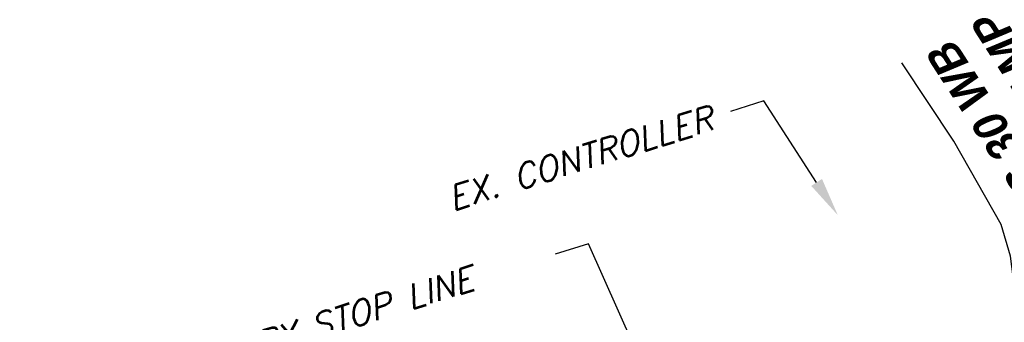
# Model space of a CAD drawing. Header units: feet. Extents: x 0 to 1837476, y 0 to 429622.
# Tile 17 of 33: x 1763640 to 1763821, y 426553 to 426609. Entities that reach past the tile are written whole.
import ezdxf
from ezdxf import colors
from ezdxf.entities.mleader import LeaderData, LeaderLine
from ezdxf.math import Vec2, Vec3

# ---------------------------------------------------------------- set-up
doc = ezdxf.new("R2010")
doc.units = ezdxf.units.FT
doc.header["$MEASUREMENT"] = 0
for name, color, linetype in [('A-ANNO-SYMB', 2, 'Continuous'), ('C-ANNO-TABL-TITL', 4, 'Continuous'), ('C-PAVEMENT-MARKING', 4, 'Continuous'), ('MOT HATCH PH 2', 3, 'Continuous')]:
    doc.layers.add(name, color=color, linetype=linetype)
doc.styles.add('Matchline', font='bold.shx', dxfattribs={"oblique": 10, "height": 0.18})
doc.styles.add('STATION', font='ROMANS.shx', dxfattribs={"oblique": 15})

msp = doc.modelspace()

# ---------------------------------------------------------------- linework, layer by layer
at = {"layer": 'C-PAVEMENT-MARKING', "color": 8, "elevation": 849.8}
msp.add_lwpolyline([(1763819.38, 426539.25), (1763823.14, 426546.03), (1763824.06, 426554.11), (1763822.62, 426565.54), (1763820.88, 426571.4), (1763812.16, 426586.81), (1763802.52, 426601.25)], dxfattribs=at)

# ---------------------------------------------------------------- texts
at = {"layer": 'C-ANNO-TABL-TITL', "insert": (1763807, 426602.54, -519.25), "char_height": 6, "width": 76.2294, "attachment_point": 3, "rotation": 122.7597, "style": 'Matchline'}
msp.add_mtext('US 30 WB \\PENT. RAMP', dxfattribs=at)

# ---------------------------------------------------------------- leaders
at = {"layer": 'A-ANNO-SYMB'}
ml = msp.add_multileader_mtext('Standard', dxfattribs=at)
ml.set_content('{\\Fsimplex|c0;EX. CONTROLLER}', color=256, style='STATION')
ml.set_leader_properties()
ml.build(insert=Vec2(0, 0))
ml.multileader.update_dxf_attribs({"dogleg_length": 0.36, "arrow_head_size": 7.2})
ctx = ml.context
ctx.base_point, ctx.char_height, ctx.arrow_head_size, ctx.landing_gap_size, ctx.plane_origin, ctx.plane_x_axis, ctx.plane_y_axis = Vec3(1763709.6, 426573.14, -519.25), 4.512, 7.2, 3.6, Vec3(1763681.92, 426579.25, -519.25), Vec3(0.954517, 0.298157), Vec3(-0.298157, 0.954517)
ctx.text_align_type = 2
notes = []
notes.append((ctx, [(1, (1, 1, 0), (1763777.09, 426594.22, -519.25), (-0.954517, -0.298157), 6.45, [(0, [(1763790.73, 426573.12, -519.25)], 0, [])])]))
ctx.mtext.insert, ctx.mtext.text_direction, ctx.mtext.rotation, ctx.mtext.alignment, ctx.mtext.flow_direction = Vec3(1763766.82, 426593.37, -519.25), Vec3(0.954517, 0.298157), 0.302762, 3, 5
at = {"layer": 'MOT HATCH PH 2'}
ml = msp.add_multileader_mtext('Standard', dxfattribs=at)
ml.set_content('+62, TEMPORARY STOP LINE', color=256, style='STATION')
ml.set_leader_properties()
ml.build(insert=Vec2(0, 0))
ml.multileader.update_dxf_attribs({"dogleg_length": 0.36, "arrow_head_size": 7.2})
ctx = ml.context
ctx.base_point, ctx.char_height, ctx.arrow_head_size, ctx.landing_gap_size, ctx.plane_origin, ctx.plane_x_axis, ctx.plane_y_axis = Vec3(1763637.12, 426534.2, -519.25), 4.512, 7.2, 3.6, Vec3(1763730.4, 426618.33, -519.25), Vec3(0.954517, 0.298157), Vec3(-0.298157, 0.954517)
notes.append((ctx, [(1, (1, 1, 0), (1763744.74, 426567.81, -519.25), (-0.954517, -0.298157), 6.45, [(0, [(1763774.36, 426501.02, -519.25)], 0, [])])]))
ctx.mtext.insert, ctx.mtext.text_direction, ctx.mtext.rotation, ctx.mtext.flow_direction = Vec3(1763639.76, 426537.84, -519.25), Vec3(0.954517, 0.298157), 0.302762, 5
for ctx, leaders in notes:
    for number, flags, end, landing, length, lines in leaders:
        leader = LeaderData()
        leader.index, (leader.has_last_leader_line, leader.has_dogleg_vector, leader.attachment_direction) = number, flags
        leader.last_leader_point, leader.dogleg_vector, leader.dogleg_length = Vec3(end), Vec3(landing), length
        for number, points, colour, breaks in lines:
            line = LeaderLine()
            line.index, line.vertices, line.color, line.breaks = number, Vec3.list(points), colors.encode_raw_color(colour), breaks
            leader.lines.append(line)
        ctx.leaders.append(leader)

doc.saveas('drawing.dxf')
